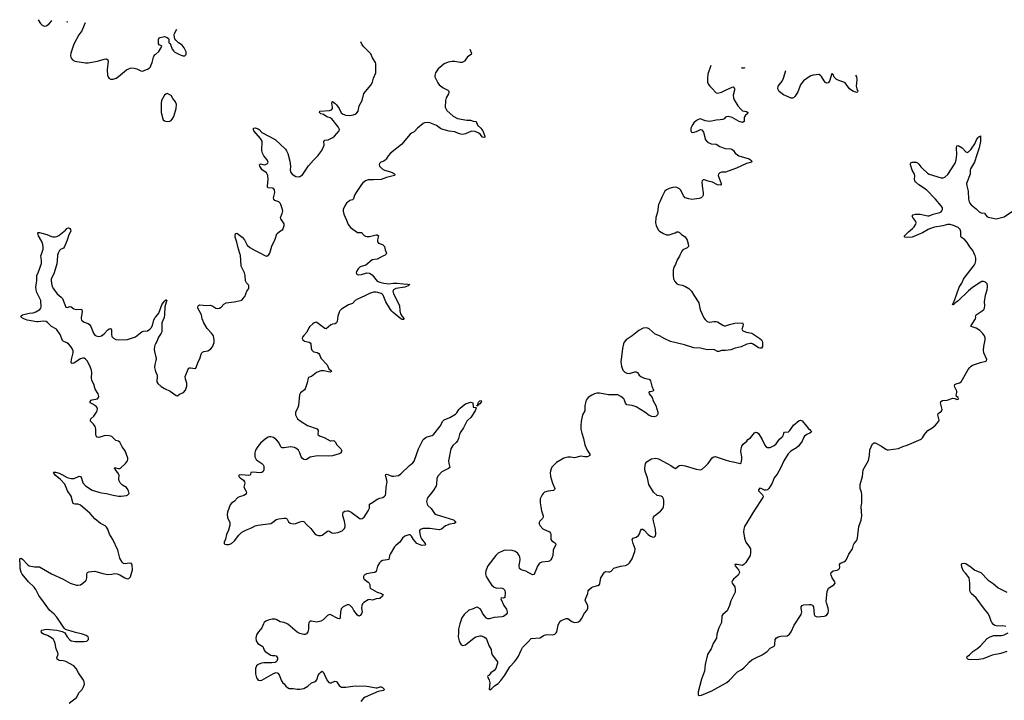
# Model space of a CAD drawing. Header units: inches. Extents: x 1246200 to 1417275, y 606399 to 671266.
# Tile 48 of 63: x 1357927 to 1372913, y 653226 to 663580. Entities that reach past the tile are written whole.
import ezdxf

# ---------------------------------------------------------------- set-up
doc = ezdxf.new("R2010")
doc.units = ezdxf.units.IN
doc.header["$MEASUREMENT"] = 0
for name, color, linetype in [('B3655', 7, 'Continuous'), ('B3656', 7, 'Continuous'), ('B3665', 7, 'Continuous'), ('B3666', 7, 'Continuous'), ('B3675', 7, 'Continuous'), ('B3676', 7, 'Continuous')]:
    doc.layers.add(name, color=color, linetype=linetype)

msp = doc.modelspace()

# ---------------------------------------------------------------- linework, layer by layer
at = {"layer": 'B3655', "color": 6, "elevation": 900}
for points in [[(1358680, 653180), (1358792, 653268), (1358834, 653346), (1358879, 653390), (1358900, 653430), (1358914, 653470), (1358910, 653510), (1358888, 653548), (1358822, 653642), (1358786, 653710), (1358750, 653750), (1358630, 653818), (1358590, 653828), (1358530, 653833), (1358510, 653840), (1358499, 653850), (1358493, 653870), (1358510, 653930), (1358507, 653947), (1358483, 654010), (1358466, 654090), (1358452, 654130), (1358439, 654150), (1358410, 654178), (1358350, 654214), (1358290, 654234), (1358270, 654247), (1358253, 654270), (1358257, 654290), (1358266, 654294), (1358331, 654309), (1358494, 654294), (1358574, 654274), (1358613, 654253), (1358650, 654190), (1358690, 654146), (1358710, 654132), (1358770, 654118), (1358910, 654119), (1358950, 654126), (1358975, 654150), (1358976, 654170), (1358967, 654190), (1358939, 654210), (1358885, 654230), (1358775, 654255), (1358710, 654280), (1358637, 654297), (1358623, 654303), (1358603, 654323), (1358490, 654490), (1358450, 654535), (1358379, 654599), (1358302, 654702), (1358220, 654820), (1358172, 654910), (1358147, 654947), (1358062, 655030), (1357965, 655145), (1357950, 655175), (1357936, 655230), (1357936, 655296), (1357927, 655353), (1357930, 655378), (1357950, 655387), (1357970, 655373), (1358044, 655290), (1358070, 655270), (1358150, 655254), (1358210, 655258), (1358230, 655254), (1358412, 655150), (1358590, 655067), (1358693, 655010), (1358790, 654978), (1358810, 654976), (1358850, 654984), (1358890, 655007), (1358930, 655042), (1358936, 655050), (1358948, 655090), (1358950, 655152), (1358959, 655170), (1358980, 655181), (1359070, 655189), (1359190, 655156), (1359270, 655140), (1359330, 655143), (1359370, 655156), (1359410, 655151), (1359450, 655135), (1359528, 655088), (1359570, 655074), (1359590, 655079), (1359615, 655105), (1359642, 655210), (1359641, 655281), (1359629, 655309), (1359595, 655314), (1359530, 655302), (1359508, 655308), (1359485, 655325), (1359453, 655390), (1359420, 655510), (1359346, 655670), (1359295, 655755), (1359267, 655830), (1359250, 655859), (1359230, 655878), (1359158, 655918), (1359069, 655989), (1358998, 656070), (1358850, 656193), (1358827, 656207), (1358810, 656211), (1358769, 656210), (1358753, 656213), (1358742, 656222), (1358735, 656235), (1358711, 656330), (1358654, 656414), (1358613, 656513), (1358550, 656586), (1358468, 656650), (1358440, 656690), (1358446, 656694), (1358470, 656694), (1358530, 656679), (1358570, 656662), (1358650, 656616), (1358710, 656600), (1358758, 656602), (1358830, 656634), (1358850, 656632), (1358867, 656607), (1358890, 656532), (1358928, 656490), (1359030, 656424), (1359130, 656390), (1359170, 656380), (1359250, 656373), (1359350, 656346), (1359430, 656333), (1359470, 656333), (1359550, 656344), (1359574, 656350), (1359595, 656370), (1359585, 656410), (1359563, 656450), (1359550, 656463), (1359490, 656500), (1359456, 656536), (1359443, 656563), (1359437, 656590), (1359441, 656650), (1359433, 656670), (1359382, 656742), (1359371, 656750), (1359374, 656766), (1359381, 656761), (1359390, 656763), (1359430, 656753), (1359450, 656752), (1359463, 656757), (1359536, 656830), (1359569, 656870), (1359575, 656890), (1359575, 656910), (1359530, 657023), (1359484, 657084), (1359450, 657152), (1359430, 657166), (1359390, 657180), (1359330, 657239), (1359289, 657250), (1359233, 657253), (1359210, 657250), (1359130, 657224), (1359108, 657228), (1359091, 657250), (1359087, 657267), (1359086, 657350), (1359078, 657390), (1359050, 657427), (1359006, 657470), (1359003, 657490), (1359012, 657510), (1359053, 657550), (1359096, 657610), (1359105, 657630), (1359110, 657670), (1359096, 657690), (1359070, 657710), (1359041, 657730), (1358999, 657750), (1358998, 657770), (1359016, 657790), (1359030, 657798), (1359110, 657810), (1359126, 657830), (1359130, 657850), (1359122, 657890), (1359077, 657957), (1359054, 658034), (1359027, 658090), (1359021, 658130), (1359024, 658210), (1359019, 658250), (1358994, 658314), (1358953, 658390), (1358930, 658418), (1358910, 658430), (1358890, 658433), (1358850, 658421), (1358750, 658354), (1358727, 658350), (1358717, 658357), (1358712, 658372), (1358716, 658410), (1358743, 658510), (1358741, 658541), (1358731, 658570), (1358703, 658610), (1358668, 658648), (1358645, 658665), (1358590, 658687), (1358578, 658698), (1358542, 658790), (1358488, 658870), (1358410, 658914), (1358350, 658973), (1358330, 658986), (1358290, 658993), (1358210, 658981), (1358190, 658982), (1358038, 659010), (1357988, 659030), (1357955, 659050), (1357942, 659070), (1357970, 659090), (1358070, 659113), (1358130, 659121), (1358170, 659134), (1358231, 659170), (1358248, 659190), (1358254, 659210), (1358246, 659310), (1358230, 659349), (1358186, 659430), (1358176, 659470), (1358174, 659510), (1358187, 659610), (1358186, 659670), (1358190, 659690), (1358215, 659745), (1358257, 659870), (1358260, 659910), (1358251, 659990), (1358255, 660000)], [(1358503, 660000), (1358503, 659997), (1358499, 659910), (1358492, 659868), (1358451, 659730), (1358406, 659630), (1358404, 659610), (1358411, 659569), (1358423, 659523), (1358443, 659483), (1358499, 659410), (1358560, 659360), (1358578, 659338), (1358630, 659209), (1358650, 659201), (1358690, 659216), (1358710, 659213), (1358750, 659182), (1358770, 659175), (1358790, 659172), (1358850, 659178), (1358872, 659172), (1358876, 659136), (1358861, 659050), (1358862, 659030), (1358870, 659010), (1358910, 658979), (1358970, 658956), (1358990, 658942), (1359010, 658910), (1359050, 658810), (1359070, 658783), (1359090, 658770), (1359130, 658761), (1359170, 658770), (1359210, 658799), (1359270, 658863), (1359290, 658877), (1359310, 658880), (1359324, 658864), (1359324, 658790), (1359330, 658761), (1359353, 658733), (1359390, 658715), (1359430, 658711), (1359567, 658713), (1359690, 658753), (1359790, 658836), (1359810, 658842), (1359870, 658848), (1359909, 658870), (1359930, 658890), (1359947, 658930), (1359967, 659013), (1359990, 659050), (1360000, 659062)], [(1360000, 658660), (1359982, 658630), (1359979, 658610), (1359976, 658570), (1359980, 658530), (1360000, 658445)], [(1360000, 658394), (1359985, 658335), (1359980, 658290), (1359987, 658247), (1360000, 658216)]]:
    msp.add_lwpolyline(points, dxfattribs=at)
at = {"layer": 'B3656', "color": 6}
for points, elevation in [([(1358210, 663580), (1358243, 663523), (1358270, 663497), (1358290, 663485), (1358310, 663479), (1358330, 663484), (1358370, 663512), (1358406, 663550), (1358414, 663566)], 1000), ([(1358641, 663551), (1358650, 663548), (1358657, 663550)], 1000), ([(1358922, 663532), (1358885, 663435), (1358872, 663408), (1358827, 663350), (1358750, 663206), (1358704, 663070), (1358699, 663030), (1358704, 663010), (1358713, 662990), (1358730, 662971), (1358766, 662950), (1358930, 662924), (1358970, 662925), (1359110, 662948), (1359210, 662980), (1359250, 662982), (1359267, 662970), (1359272, 662950), (1359256, 662816), (1359264, 662730), (1359271, 662710), (1359287, 662687), (1359314, 662674), (1359350, 662676), (1359393, 662690), (1359430, 662713), (1359550, 662815), (1359610, 662843), (1359630, 662847), (1359670, 662843), (1359710, 662830), (1359770, 662802), (1359790, 662797), (1359810, 662801), (1359830, 662813), (1359870, 662826), (1359896, 662844), (1359916, 662864), (1359930, 662894), (1359944, 662930), (1359962, 663010), (1359970, 663026), (1359990, 663049), (1360000, 663057)], 1000), ([(1358255, 660000), (1358282, 660090), (1358283, 660123), (1358279, 660159), (1358264, 660204), (1358214, 660290), (1358206, 660314), (1358205, 660336), (1358210, 660341), (1358230, 660342), (1358339, 660310), (1358410, 660279), (1358430, 660274), (1358466, 660274), (1358490, 660279), (1358523, 660297), (1358623, 660377), (1358650, 660407), (1358670, 660411), (1358690, 660403), (1358701, 660390), (1358705, 660370), (1358699, 660350), (1358674, 660306), (1358650, 660227), (1358610, 660128), (1358594, 660106), (1358550, 660082), (1358533, 660067), (1358510, 660030), (1358503, 660000)], 900)]:
    msp.add_lwpolyline(points, dxfattribs=dict(at, elevation=elevation))
at = {"layer": 'B3665', "color": 6}
for points, elevation in [([(1360000, 658216), (1360019, 658170), (1360021, 658139), (1360014, 658090), (1360015, 658070), (1360027, 658047), (1360079, 657999), (1360130, 657968), (1360215, 657930), (1360310, 657861), (1360330, 657858), (1360359, 657881), (1360419, 657910), (1360450, 657945), (1360473, 658007), (1360471, 658049), (1360451, 658110), (1360446, 658150), (1360490, 658261), (1360503, 658277), (1360517, 658283), (1360530, 658285), (1360590, 658272), (1360610, 658281), (1360650, 658387), (1360670, 658419), (1360689, 658490), (1360698, 658510), (1360710, 658523), (1360728, 658532), (1360790, 658543), (1360830, 658566), (1360859, 658601), (1360885, 658670), (1360888, 658712), (1360876, 658770), (1360847, 658810), (1360781, 658881), (1360729, 658969), (1360706, 659030), (1360692, 659092), (1360640, 659190), (1360639, 659210), (1360647, 659230), (1360670, 659240), (1360770, 659234), (1360830, 659236), (1360864, 659224), (1360910, 659189), (1360936, 659184), (1360968, 659190), (1360995, 659205), (1361034, 659250), (1361069, 659270), (1361190, 659287), (1361290, 659306), (1361307, 659313), (1361330, 659336), (1361353, 659370), (1361385, 659450), (1361412, 659490), (1361413, 659530), (1361403, 659550), (1361377, 659577), (1361366, 659606), (1361361, 659690), (1361350, 659730), (1361299, 659830), (1361286, 660000)], 900), ([(1363487, 660000), (1363474, 659990), (1363370, 659938), (1363290, 659928), (1363195, 659845), (1363110, 659818), (1363098, 659810), (1363078, 659790), (1363053, 659750), (1363048, 659730), (1363056, 659710), (1363070, 659701), (1363090, 659696), (1363130, 659703), (1363210, 659728), (1363250, 659724), (1363290, 659697), (1363370, 659603), (1363406, 659586), (1363470, 659572), (1363544, 659564), (1363610, 659572), (1363670, 659571), (1363770, 659559), (1363836, 659556), (1363867, 659550), (1363855, 659545), (1363841, 659530), (1363789, 659510), (1363650, 659489), (1363614, 659470), (1363608, 659450), (1363617, 659410), (1363709, 659230), (1363711, 659150), (1363724, 659104), (1363746, 659066), (1363779, 659030), (1363770, 659021), (1363750, 659020), (1363730, 659027), (1363610, 659123), (1363590, 659144), (1363570, 659171), (1363502, 659290), (1363457, 659390), (1363444, 659404), (1363430, 659415), (1363380, 659430), (1363350, 659435), (1363310, 659435), (1363250, 659416), (1363181, 659379), (1363068, 659330), (1363033, 659307), (1362990, 659264), (1362930, 659240), (1362825, 659175), (1362801, 659150), (1362790, 659130), (1362771, 659070), (1362758, 658990), (1362750, 658970), (1362730, 658953), (1362690, 658947), (1362664, 658936), (1362590, 658879), (1362570, 658884), (1362450, 658975), (1362437, 658977), (1362410, 658968), (1362390, 658954), (1362345, 658910), (1362330, 658890), (1362296, 658824), (1362250, 658777), (1362231, 658750), (1362227, 658730), (1362234, 658710), (1362264, 658690), (1362333, 658673), (1362350, 658663), (1362358, 658650), (1362363, 658583), (1362375, 658550), (1362392, 658532), (1362405, 658525), (1362455, 658515), (1362481, 658501), (1362489, 658489), (1362512, 658430), (1362605, 658330), (1362634, 658270), (1362658, 658250), (1362672, 658230), (1362650, 658220), (1362557, 658237), (1362510, 658237), (1362446, 658214), (1362370, 658153), (1362323, 658137), (1362315, 658125), (1362304, 658056), (1362270, 657964), (1362261, 657950), (1362199, 657901), (1362185, 657875), (1362170, 657710), (1362156, 657664), (1362127, 657610), (1362123, 657590), (1362126, 657570), (1362143, 657530), (1362157, 657510), (1362210, 657465), (1362305, 657405), (1362457, 657357), (1362468, 657330), (1362467, 657270), (1362488, 657250), (1362562, 657222), (1362650, 657175), (1362670, 657171), (1362710, 657176), (1362720, 657170), (1362730, 657159), (1362752, 657110), (1362813, 657053), (1362823, 657030), (1362824, 657010), (1362812, 656988), (1362790, 656975), (1362690, 656945), (1362630, 656941), (1362470, 656945), (1362430, 656941), (1362350, 656923), (1362290, 656891), (1362270, 656885), (1362250, 656888), (1362230, 656903), (1362211, 656931), (1362192, 656990), (1362170, 657030), (1362130, 657063), (1362110, 657072), (1362050, 657082), (1361950, 657066), (1361926, 657066), (1361911, 657071), (1361900, 657080), (1361870, 657146), (1361834, 657190), (1361790, 657224), (1361750, 657235), (1361730, 657234), (1361710, 657229), (1361670, 657205), (1361590, 657136), (1361550, 657088), (1361514, 657030), (1361504, 656990), (1361508, 656928), (1361524, 656890), (1361550, 656868), (1361613, 656830), (1361633, 656810), (1361642, 656790), (1361645, 656750), (1361643, 656730), (1361632, 656708), (1361610, 656693), (1361570, 656685), (1361490, 656697), (1361448, 656692), (1361443, 656690), (1361438, 656662), (1361431, 656649), (1361410, 656646), (1361306, 656654), (1361261, 656650), (1361261, 656630), (1361280, 656610), (1361333, 656573), (1361349, 656550), (1361352, 656530), (1361337, 656470), (1361369, 656410), (1361377, 656390), (1361376, 656370), (1361364, 656356), (1361340, 656340), (1361270, 656322), (1361247, 656310), (1361190, 656251), (1361150, 656225), (1361130, 656199), (1361088, 656090), (1361083, 656050), (1361090, 656005), (1361125, 655930), (1361124, 655890), (1361106, 655814), (1361077, 655750), (1361061, 655679), (1361040, 655630), (1361041, 655610), (1361050, 655599), (1361075, 655596), (1361110, 655597), (1361150, 655610), (1361198, 655650), (1361261, 655739), (1361310, 655784), (1361370, 655815), (1361466, 655854), (1361510, 655879), (1361550, 655892), (1361670, 655904), (1361750, 655917), (1361775, 655930), (1361830, 655975), (1361870, 655989), (1361950, 655997), (1361976, 655996), (1361990, 655991), (1362000, 655981), (1362020, 655941), (1362041, 655921), (1362090, 655911), (1362130, 655916), (1362190, 655941), (1362230, 655952), (1362250, 655946), (1362295, 655895), (1362358, 655838), (1362420, 655760), (1362442, 655742), (1362470, 655732), (1362510, 655732), (1362530, 655740), (1362610, 655799), (1362630, 655804), (1362676, 655776), (1362710, 655768), (1362770, 655779), (1362834, 655806), (1362857, 655823), (1362870, 655840), (1362880, 655870), (1362882, 655890), (1362872, 655950), (1362845, 656030), (1362844, 656056), (1362852, 656088), (1362877, 656103), (1362910, 656110), (1362930, 656109), (1362970, 656088), (1363110, 655989), (1363137, 655990), (1363168, 656010), (1363231, 656110), (1363251, 656149), (1363250, 656210), (1363310, 656244), (1363370, 656288), (1363410, 656303), (1363454, 656310), (1363481, 656330), (1363494, 656346), (1363501, 656379), (1363507, 656467), (1363520, 656550), (1363517, 656577), (1363499, 656630), (1363496, 656650), (1363501, 656659), (1363510, 656664), (1363530, 656662), (1363590, 656637), (1363614, 656634), (1363690, 656646), (1363730, 656672), (1363862, 656798), (1363910, 656837), (1363930, 656862), (1363999, 657050), (1364070, 657192), (1364110, 657226), (1364130, 657236), (1364205, 657255), (1364230, 657275), (1364325, 657395), (1364368, 657470), (1364390, 657493), (1364472, 657528), (1364559, 657581), (1364579, 657601), (1364610, 657648), (1364630, 657670), (1364690, 657723), (1364710, 657734), (1364790, 657761), (1364822, 657750), (1364830, 657685), (1364870, 657679), (1364875, 657675), (1364859, 657630), (1364795, 657530), (1364746, 657490), (1364730, 657470), (1364681, 657370), (1364636, 657304), (1364622, 657270), (1364608, 657210), (1364590, 657172), (1364572, 657148), (1364520, 657100), (1364490, 657050), (1364455, 656870), (1364457, 656830), (1364474, 656770), (1364455, 656750), (1364350, 656700), (1364297, 656643), (1364277, 656603), (1364271, 656511), (1364266, 656490), (1364230, 656430), (1364180, 656360), (1364150, 656327), (1364129, 656290), (1364119, 656250), (1364128, 656210), (1364140, 656190), (1364190, 656142), (1364242, 656070), (1364268, 656050), (1364529, 655970), (1364552, 655950), (1364563, 655930), (1364542, 655918), (1364475, 655905), (1364410, 655881), (1364345, 655830), (1364310, 655817), (1364170, 655841), (1364070, 655837), (1364037, 655830), (1364020, 655820), (1364010, 655810), (1364011, 655790), (1364028, 655712), (1364043, 655683), (1364096, 655610), (1364104, 655590), (1364094, 655586), (1364050, 655580), (1363970, 655613), (1363920, 655670), (1363890, 655721), (1363870, 655741), (1363850, 655744), (1363790, 655723), (1363755, 655690), (1363714, 655630), (1363650, 655582), (1363630, 655559), (1363564, 655450), (1363556, 655430), (1363552, 655388), (1363544, 655370), (1363519, 655361), (1363449, 655351), (1363424, 655336), (1363404, 655316), (1363374, 655266), (1363350, 655183), (1363330, 655169), (1363290, 655167), (1363207, 655150), (1363170, 655130), (1363158, 655110), (1363158, 655090), (1363170, 655070), (1363230, 655025), (1363247, 655007), (1363255, 654990), (1363254, 654950), (1363259, 654930), (1363370, 654869), (1363432, 654850), (1363457, 654830), (1363448, 654810), (1363410, 654776), (1363350, 654770), (1363310, 654753), (1363290, 654749), (1363250, 654758), (1363230, 654755), (1363165, 654715), (1363146, 654694), (1363132, 654668), (1363129, 654630), (1363139, 654570), (1363130, 654542), (1363110, 654518), (1363090, 654508), (1363070, 654519), (1363012, 654590), (1362992, 654632), (1362977, 654650), (1362950, 654673), (1362930, 654680), (1362910, 654680), (1362851, 654649), (1362821, 654619), (1362808, 654570), (1362806, 654490), (1362804, 654476), (1362795, 654465), (1362770, 654468), (1362650, 654530), (1362630, 654526), (1362610, 654514), (1362548, 654452), (1362510, 654428), (1362450, 654416), (1362370, 654431), (1362350, 654428), (1362328, 654410), (1362323, 654370), (1362324, 654310), (1362313, 654266), (1362290, 654238), (1362270, 654228), (1362250, 654226), (1362190, 654242), (1362150, 654262), (1362010, 654383), (1361990, 654396), (1361950, 654410), (1361890, 654421), (1361830, 654455), (1361810, 654461), (1361770, 654460), (1361710, 654445), (1361671, 654429), (1361649, 654410), (1361636, 654390), (1361613, 654330), (1361560, 654270), (1361530, 654223), (1361520, 654170), (1361527, 654130), (1361552, 654090), (1361627, 654047), (1361647, 653990), (1361665, 653970), (1361750, 653911), (1361773, 653907), (1361810, 653910), (1361830, 653902), (1361851, 653871), (1361852, 653850), (1361840, 653820), (1361831, 653809), (1361817, 653803), (1361765, 653795), (1361644, 653796), (1361608, 653792), (1361556, 653770), (1361533, 653750), (1361517, 653710), (1361515, 653630), (1361532, 653570), (1361545, 653545), (1361559, 653530), (1361586, 653526), (1361610, 653532), (1361790, 653636), (1361830, 653648), (1361845, 653645), (1361858, 653638), (1361875, 653615), (1361910, 653521), (1361930, 653491), (1361950, 653478), (1361980, 653440), (1362001, 653421), (1362030, 653408), (1362090, 653404), (1362150, 653393), (1362190, 653393), (1362250, 653408), (1362310, 653442), (1362366, 653494), (1362430, 653513), (1362450, 653535), (1362470, 653604), (1362483, 653630), (1362510, 653656), (1362530, 653669), (1362550, 653650), (1362590, 653557), (1362610, 653520), (1362630, 653497), (1362650, 653490), (1362670, 653492), (1362723, 653517), (1362750, 653511), (1362789, 653449), (1362810, 653434), (1362827, 653427), (1362890, 653424), (1363032, 653448), (1363210, 653440), (1363350, 653417), (1363370, 653418), (1363412, 653432), (1363430, 653431), (1363450, 653419), (1363479, 653390), (1363463, 653377), (1363381, 653359), (1363185, 653275), (1363161, 653259), (1363119, 653210)], 900), ([(1361648, 660000), (1361670, 659988), (1361690, 659984), (1361710, 659997), (1361712, 660000)], 900), ([(1367977, 660000), (1367970, 659984), (1367935, 659925), (1367910, 659857), (1367883, 659817), (1367873, 659767), (1367873, 659690), (1367878, 659638), (1367898, 659598), (1367930, 659564), (1367953, 659553), (1368010, 659543), (1368050, 659528), (1368110, 659490), (1368151, 659450), (1368187, 659387), (1368264, 659270), (1368279, 659190), (1368290, 659156), (1368342, 659042), (1368358, 659018), (1368390, 658990), (1368410, 658982), (1368430, 658980), (1368490, 658990), (1368530, 658989), (1368550, 658982), (1368630, 658931), (1368650, 658923), (1368670, 658922), (1368730, 658945), (1368810, 658965), (1368930, 658970), (1368941, 658950), (1368935, 658910), (1368919, 658870), (1368926, 658850), (1368986, 658826), (1369070, 658810), (1369190, 658730), (1369215, 658710), (1369230, 658690), (1369235, 658670), (1369231, 658650), (1369231, 658609), (1369215, 658585), (1369190, 658582), (1369170, 658588), (1369090, 658646), (1369070, 658654), (1369050, 658655), (1368996, 658644), (1368910, 658604), (1368815, 658585), (1368750, 658558), (1368670, 658547), (1368610, 658545), (1368570, 658533), (1368550, 658534), (1368514, 658554), (1368490, 658561), (1368390, 658559), (1368290, 658582), (1368187, 658587), (1368047, 658633), (1367830, 658683), (1367744, 658724), (1367665, 658770), (1367598, 658798), (1367510, 658875), (1367470, 658894), (1367414, 658886), (1367350, 658854), (1367250, 658769), (1367160, 658710), (1367127, 658673), (1367115, 658650), (1367102, 658578), (1367076, 658370), (1367086, 658310), (1367108, 658250), (1367136, 658216), (1367170, 658200), (1367210, 658199), (1367290, 658221), (1367310, 658224), (1367320, 658220), (1367332, 658212), (1367357, 658170), (1367382, 658150), (1367430, 658126), (1367507, 658110), (1367520, 658100), (1367528, 658088), (1367547, 658007), (1367574, 657946), (1367567, 657930), (1367530, 657917), (1367510, 657917), (1367501, 657910), (1367507, 657890), (1367553, 657833), (1367570, 657780), (1367608, 657710), (1367641, 657610), (1367640, 657590), (1367633, 657570), (1367612, 657548), (1367590, 657539), (1367550, 657543), (1367510, 657560), (1367443, 657610), (1367310, 657691), (1367250, 657710), (1367170, 657722), (1367150, 657744), (1367133, 657790), (1367120, 657810), (1367075, 657850), (1367030, 657872), (1366990, 657875), (1366890, 657872), (1366750, 657900), (1366710, 657899), (1366674, 657890), (1366635, 657870), (1366581, 657830), (1366547, 657790), (1366531, 657710), (1366529, 657630), (1366495, 657570), (1366472, 657468), (1366467, 657407), (1366469, 657350), (1366482, 657290), (1366510, 657210), (1366530, 657110), (1366564, 657030), (1366604, 656970), (1366605, 656950), (1366570, 656930), (1366530, 656929), (1366470, 656939), (1366370, 656913), (1366310, 656926), (1366270, 656926), (1366210, 656910), (1366096, 656844), (1366026, 656774), (1366014, 656746), (1366001, 656690), (1366005, 656630), (1366034, 656530), (1366071, 656450), (1366067, 656433), (1366050, 656420), (1365970, 656409), (1365916, 656390), (1365894, 656370), (1365880, 656350), (1365850, 656290), (1365849, 656230), (1365869, 656110), (1365893, 656030), (1365893, 656010), (1365882, 655990), (1365844, 655950), (1365835, 655930), (1365834, 655910), (1365850, 655878), (1365890, 655836), (1365993, 655790), (1366007, 655770), (1366010, 655750), (1366010, 655670), (1366025, 655650), (1366066, 655626), (1366084, 655610), (1366086, 655590), (1366065, 655555), (1366047, 655510), (1366043, 655430), (1366025, 655390), (1366010, 655365), (1365990, 655344), (1365970, 655336), (1365872, 655328), (1365840, 655310), (1365810, 655265), (1365770, 655166), (1365750, 655141), (1365730, 655136), (1365631, 655191), (1365558, 655210), (1365535, 655230), (1365531, 655270), (1365542, 655370), (1365539, 655410), (1365531, 655430), (1365510, 655458), (1365474, 655490), (1365425, 655505), (1365328, 655512), (1365296, 655504), (1365210, 655463), (1365174, 655430), (1365054, 655270), (1365022, 655198), (1365016, 655150), (1365029, 655110), (1365076, 655030), (1365110, 654985), (1365150, 654945), (1365190, 654932), (1365250, 654937), (1365270, 654933), (1365290, 654922), (1365306, 654906), (1365313, 654890), (1365315, 654870), (1365313, 654790), (1365290, 654780), (1365254, 654786), (1365248, 654772), (1365296, 654670), (1365334, 654610), (1365347, 654570), (1365344, 654550), (1365329, 654530), (1365290, 654502), (1365270, 654497), (1365150, 654486), (1365070, 654464), (1365050, 654467), (1365030, 654478), (1364995, 654515), (1364971, 654551), (1364950, 654598), (1364935, 654615), (1364890, 654641), (1364870, 654637), (1364830, 654617), (1364765, 654595), (1364690, 654530), (1364658, 654482), (1364626, 654390), (1364608, 654310), (1364607, 654250), (1364600, 654190), (1364616, 654130), (1364630, 654097), (1364648, 654070), (1364670, 654060), (1364710, 654070), (1364740, 654090), (1364844, 654176), (1364869, 654191), (1364930, 654207), (1364950, 654207), (1364993, 654193), (1365018, 654178), (1365034, 654154), (1365072, 654050), (1365101, 654001), (1365108, 653950), (1365118, 653918), (1365197, 653810), (1365200, 653790), (1365172, 653708), (1365150, 653681), (1365097, 653643), (1365070, 653606), (1365050, 653598), (1365045, 653590), (1365073, 653533), (1365085, 653490), (1365073, 653393), (1365085, 653385), (1365110, 653401), (1365156, 653444), (1365210, 653482), (1365250, 653526), (1365310, 653607), (1365385, 653735), (1365460, 653810), (1365491, 653850), (1365521, 653899), (1365559, 653990), (1365582, 654030), (1365630, 654082), (1365667, 654113), (1365710, 654164), (1365850, 654176), (1365898, 654210), (1365930, 654223), (1365967, 654227), (1366030, 654222), (1366070, 654233), (1366093, 654250), (1366103, 654270), (1366123, 654370), (1366150, 654424), (1366170, 654439), (1366245, 654470), (1366271, 654471), (1366330, 654426), (1366370, 654411), (1366410, 654413), (1366430, 654420), (1366458, 654442), (1366476, 654464), (1366523, 654550), (1366558, 654590), (1366574, 654630), (1366576, 654670), (1366542, 654722), (1366535, 654750), (1366542, 654778), (1366573, 654850), (1366579, 654890), (1366590, 654908), (1366630, 654942), (1366650, 654951), (1366727, 654973), (1366750, 654990), (1366756, 655004), (1366771, 655090), (1366830, 655173), (1366840, 655180), (1366850, 655186), (1366890, 655179), (1366910, 655180), (1366930, 655193), (1366970, 655235), (1367070, 655268), (1367150, 655277), (1367190, 655295), (1367210, 655315), (1367250, 655379), (1367292, 655490), (1367293, 655530), (1367262, 655610), (1367251, 655670), (1367264, 655690), (1367312, 655708), (1367345, 655735), (1367360, 655760), (1367374, 655806), (1367390, 655828), (1367410, 655830), (1367430, 655816), (1367490, 655748), (1367530, 655721), (1367570, 655708), (1367590, 655714), (1367604, 655730), (1367607, 655753), (1367605, 655830), (1367575, 655950), (1367570, 655990), (1367576, 656010), (1367591, 656030), (1367679, 656101), (1367714, 656146), (1367725, 656170), (1367732, 656208), (1367731, 656269), (1367727, 656290), (1367710, 656319), (1367690, 656329), (1367630, 656344), (1367574, 656390), (1367504, 656510), (1367482, 656610), (1367447, 656707), (1367442, 656750), (1367445, 656795), (1367453, 656827), (1367470, 656852), (1367490, 656870), (1367542, 656898), (1367610, 656911), (1367650, 656898), (1367783, 656830), (1367838, 656798), (1367890, 656760), (1367910, 656753), (1367962, 656798), (1367997, 656803), (1368054, 656794), (1368223, 656743), (1368287, 656733), (1368316, 656744), (1368367, 656790), (1368404, 656830), (1368467, 656913), (1368490, 656930), (1368510, 656937), (1368662, 656882), (1368730, 656864), (1368811, 656851), (1368892, 656828), (1368910, 656837), (1368920, 656890), (1368918, 656930), (1368903, 657010), (1368907, 657050), (1368918, 657090), (1368940, 657120), (1368994, 657170), (1369010, 657193), (1369050, 657219), (1369110, 657296), (1369130, 657304), (1369150, 657298), (1369170, 657286), (1369230, 657194), (1369268, 657108), (1369285, 657085), (1369310, 657072), (1369350, 657074), (1369410, 657102), (1369442, 657130), (1369490, 657201), (1369530, 657233), (1369545, 657250), (1369559, 657290), (1369570, 657307), (1369631, 657310), (1369650, 657329), (1369707, 657413), (1369790, 657482), (1369810, 657488), (1369837, 657477), (1369930, 657365), (1369969, 657330), (1369977, 657310), (1369954, 657290), (1369910, 657272), (1369874, 657246), (1369861, 657230), (1369836, 657170), (1369780, 657090), (1369752, 657068), (1369663, 657017), (1369623, 656977), (1369555, 656870), (1369510, 656770), (1369455, 656665), (1369409, 656610), (1369378, 656530), (1369330, 656446), (1369310, 656427), (1369290, 656421), (1369265, 656425), (1369210, 656450), (1369190, 656451), (1369171, 656430), (1369174, 656410), (1369234, 656350), (1369242, 656330), (1369238, 656310), (1369110, 656120), (1368959, 655870), (1368948, 655830), (1368946, 655790), (1368957, 655690), (1368979, 655630), (1369037, 655557), (1369050, 655530), (1369051, 655470), (1369044, 655430), (1368978, 655322), (1368950, 655291), (1368930, 655277), (1368849, 655291), (1368813, 655290), (1368816, 655270), (1368868, 655210), (1368880, 655190), (1368882, 655170), (1368860, 655130), (1368789, 655070), (1368774, 655050), (1368767, 655030), (1368769, 655010), (1368811, 654950), (1368818, 654910), (1368815, 654870), (1368750, 654738), (1368729, 654670), (1368693, 654587), (1368628, 654532), (1368615, 654510), (1368610, 654410), (1368570, 654330), (1368540, 654230), (1368533, 654170), (1368480, 654090), (1368451, 654010), (1368410, 653950), (1368396, 653924), (1368360, 653770), (1368351, 653670), (1368305, 653550), (1368254, 653354), (1368253, 653310), (1368270, 653299), (1368306, 653306), (1368460, 653370), (1368690, 653497), (1368731, 653530), (1368830, 653641), (1368850, 653658), (1368910, 653690), (1368950, 653719), (1368990, 653758), (1369030, 653805), (1369070, 653840), (1369130, 653874), (1369230, 653917), (1369304, 653970), (1369350, 654017), (1369410, 654050), (1369419, 654070), (1369427, 654150), (1369445, 654175), (1369470, 654189), (1369510, 654200), (1369610, 654209), (1369643, 654230), (1369671, 654269), (1369715, 654370), (1369823, 654530), (1369832, 654570), (1369820, 654630), (1369821, 654650), (1369838, 654670), (1369863, 654677), (1369945, 654685), (1369970, 654683), (1369994, 654674), (1370000, 654663)], 1000), ([(1360000, 659062), (1360044, 659116), (1360090, 659243), (1360110, 659274), (1360138, 659302), (1360150, 659319), (1360158, 659318), (1360167, 659310), (1360156, 659284), (1360137, 659210), (1360131, 659090), (1360125, 659050), (1360091, 658969), (1360088, 658830), (1360081, 658810), (1360040, 658750), (1360014, 658686), (1360000, 658660)], 900), ([(1360000, 658445), (1360003, 658430), (1360004, 658410), (1360000, 658394)], 900)]:
    msp.add_lwpolyline(points, dxfattribs=dict(at, elevation=elevation))
at = {"layer": 'B3665', "color": 6, "elevation": 900}
msp.add_lwpolyline([(1364910, 657714), (1364902, 657718), (1364905, 657710), (1364893, 657707), (1364890, 657699), (1364885, 657710), (1364900, 657721), (1364903, 657750), (1364910, 657763), (1364930, 657782), (1364950, 657787), (1364954, 657774), (1364950, 657763), (1364930, 657738), (1364913, 657727)], close=True, dxfattribs=at)
at = {"layer": 'B3666', "color": 6}
for points, elevation in [([(1360000, 663057), (1360045, 663095), (1360092, 663170), (1360084, 663184), (1360050, 663199), (1360041, 663210), (1360037, 663230), (1360040, 663280), (1360050, 663302), (1360066, 663310), (1360130, 663322), (1360170, 663311), (1360190, 663295), (1360197, 663277), (1360196, 663230), (1360215, 663215), (1360222, 663202), (1360250, 663130), (1360270, 663105), (1360290, 663088), (1360350, 663053), (1360410, 663028), (1360438, 663030), (1360462, 663050), (1360463, 663090), (1360430, 663153), (1360401, 663190), (1360346, 663230), (1360301, 663270), (1360288, 663288), (1360281, 663310), (1360278, 663350), (1360282, 663370), (1360320, 663437)], 1000), ([(1361712, 660000), (1361733, 660030), (1361766, 660134), (1361817, 660243), (1361839, 660321), (1361881, 660359), (1361931, 660389), (1361953, 660450), (1361950, 660476), (1361900, 660550), (1361898, 660570), (1361923, 660630), (1361930, 660670), (1361923, 660710), (1361902, 660770), (1361890, 660790), (1361870, 660808), (1361823, 660823), (1361810, 660831), (1361794, 660850), (1361788, 660872), (1361810, 660950), (1361803, 660990), (1361790, 661010), (1361776, 661016), (1361710, 661022), (1361698, 661030), (1361697, 661050), (1361710, 661150), (1361702, 661210), (1361682, 661250), (1361617, 661297), (1361582, 661350), (1361577, 661370), (1361581, 661379), (1361590, 661385), (1361650, 661374), (1361670, 661376), (1361699, 661390), (1361707, 661410), (1361691, 661450), (1361642, 661510), (1361621, 661550), (1361613, 661590), (1361618, 661730), (1361592, 661772), (1361491, 661890), (1361483, 661910), (1361486, 661930), (1361513, 661933), (1361559, 661919), (1361571, 661911), (1361610, 661864), (1361816, 661756), (1361970, 661609), (1361987, 661587), (1362006, 661546), (1362038, 661430), (1362048, 661350), (1362044, 661290), (1362054, 661254), (1362074, 661230), (1362130, 661196), (1362170, 661189), (1362190, 661194), (1362230, 661222), (1362325, 661355), (1362398, 661442), (1362466, 661510), (1362527, 661590), (1362559, 661670), (1362556, 661730), (1362561, 661739), (1362570, 661745), (1362620, 661750), (1362694, 661790), (1362720, 661810), (1362789, 661891), (1362793, 661910), (1362772, 661950), (1362680, 662070), (1362650, 662087), (1362603, 662103), (1362550, 662135), (1362511, 662150), (1362490, 662170), (1362493, 662187), (1362642, 662198), (1362672, 662208), (1362686, 662230), (1362688, 662250), (1362679, 662310), (1362684, 662330), (1362690, 662333), (1362730, 662304), (1362750, 662283), (1362787, 662230), (1362822, 662162), (1362850, 662140), (1362890, 662125), (1362950, 662122), (1363001, 662130), (1363035, 662145), (1363058, 662162), (1363077, 662190), (1363095, 662270), (1363140, 662350), (1363165, 662455), (1363270, 662585), (1363297, 662630), (1363312, 662690), (1363345, 662770), (1363347, 662907), (1363342, 662930), (1363298, 662998), (1363270, 663059), (1363165, 663165), (1363139, 663199), (1363117, 663245)], 900), ([(1364780, 663131), (1364780, 663130), (1364803, 663070), (1364800, 663050), (1364743, 663017), (1364696, 662950), (1364660, 662930), (1364630, 662926), (1364550, 662944), (1364510, 662945), (1364450, 662934), (1364390, 662909), (1364350, 662880), (1364298, 662830), (1364258, 662770), (1364243, 662730), (1364247, 662710), (1364290, 662621), (1364311, 662591), (1364370, 662544), (1364444, 662510), (1364458, 662490), (1364457, 662470), (1364451, 662450), (1364416, 662390), (1364407, 662350), (1364405, 662250), (1364411, 662230), (1364430, 662198), (1364525, 662110), (1364590, 662075), (1364731, 662051), (1364790, 662049), (1364830, 662038), (1364873, 662033), (1364893, 661973), (1364945, 661930), (1364976, 661890), (1365009, 661810), (1365008, 661792), (1364990, 661786), (1364970, 661794), (1364937, 661837), (1364916, 661856), (1364859, 661879), (1364810, 661883), (1364770, 661870), (1364710, 661841), (1364670, 661835), (1364639, 661839), (1364607, 661847), (1364550, 661874), (1364465, 661885), (1364350, 661915), (1364330, 661924), (1364271, 661971), (1364170, 662010), (1364130, 662016), (1364090, 662009), (1364070, 661998), (1363982, 661930), (1363930, 661872), (1363890, 661853), (1363870, 661837), (1363740, 661679), (1363569, 661550), (1363533, 661510), (1363504, 661456), (1363490, 661442), (1363470, 661428), (1363425, 661410), (1363403, 661390), (1363399, 661370), (1363405, 661350), (1363444, 661310), (1363479, 661290), (1363570, 661265), (1363606, 661250), (1363635, 661230), (1363634, 661210), (1363510, 661178), (1363430, 661151), (1363310, 661143), (1363230, 661143), (1363189, 661130), (1363150, 661098), (1363130, 661074), (1363046, 660950), (1363025, 660910), (1363008, 660852), (1362990, 660839), (1362950, 660827), (1362903, 660790), (1362875, 660750), (1362851, 660690), (1362849, 660669), (1362861, 660621), (1362903, 660530), (1362926, 660466), (1362960, 660420), (1363070, 660340), (1363130, 660341), (1363170, 660299), (1363190, 660285), (1363210, 660280), (1363250, 660282), (1363350, 660308), (1363370, 660307), (1363387, 660290), (1363372, 660230), (1363371, 660210), (1363376, 660196), (1363390, 660181), (1363450, 660158), (1363466, 660146), (1363477, 660130), (1363490, 660079), (1363510, 660030), (1363500, 660010), (1363487, 660000)], 900), ([(1368444, 662881), (1368402, 662750), (1368394, 662690), (1368397, 662630), (1368412, 662592), (1368430, 662566), (1368470, 662529), (1368516, 662476), (1368530, 662466), (1368550, 662461), (1368610, 662476), (1368670, 662509), (1368770, 662554), (1368790, 662558), (1368795, 662555), (1368807, 662530), (1368807, 662510), (1368785, 662430), (1368789, 662390), (1368801, 662361), (1368856, 662270), (1368910, 662212), (1368930, 662195), (1368990, 662183), (1369010, 662170), (1369002, 662150), (1368974, 662126), (1368958, 662102), (1368953, 662090), (1368954, 662030), (1368930, 662018), (1368876, 662030), (1368770, 662092), (1368710, 662105), (1368678, 662102), (1368670, 662097), (1368650, 662070), (1368630, 662062), (1368590, 662054), (1368530, 662052), (1368430, 662031), (1368361, 662041), (1368291, 662071), (1368270, 662068), (1368230, 662045), (1368190, 662010), (1368170, 661986), (1368150, 661950), (1368144, 661930), (1368144, 661890), (1368150, 661870), (1368170, 661864), (1368230, 661878), (1368290, 661908), (1368310, 661903), (1368333, 661870), (1368365, 661750), (1368398, 661718), (1368450, 661693), (1368530, 661687), (1368584, 661650), (1368635, 661630), (1368670, 661621), (1368750, 661614), (1368768, 661608), (1368790, 661590), (1368819, 661550), (1368850, 661524), (1368875, 661510), (1369030, 661461), (1369050, 661450), (1369070, 661430), (1369065, 661414), (1368990, 661393), (1368839, 661321), (1368710, 661273), (1368670, 661262), (1368610, 661261), (1368581, 661250), (1368564, 661230), (1368560, 661210), (1368604, 661090), (1368603, 661070), (1368590, 661060), (1368550, 661067), (1368470, 661108), (1368404, 661124), (1368350, 661146), (1368330, 661144), (1368314, 661130), (1368308, 661110), (1368318, 661010), (1368332, 660950), (1368329, 660911), (1368317, 660890), (1368297, 660870), (1368270, 660858), (1368157, 660843), (1368110, 660852), (1368058, 660870), (1368030, 660898), (1367990, 660986), (1367970, 661005), (1367930, 661028), (1367910, 661033), (1367870, 661027), (1367810, 661012), (1367771, 660990), (1367748, 660970), (1367722, 660918), (1367699, 660881), (1367672, 660810), (1367650, 660770), (1367635, 660650), (1367609, 660570), (1367604, 660490), (1367613, 660450), (1367645, 660385), (1367664, 660364), (1367725, 660325), (1367770, 660309), (1367810, 660305), (1367902, 660338), (1367930, 660353), (1367950, 660355), (1367970, 660343), (1368001, 660310), (1368055, 660275), (1368072, 660252), (1368085, 660225), (1368108, 660150), (1368108, 660130), (1368087, 660110), (1368022, 660078), (1368003, 660057), (1367977, 660000)], 1000), ([(1368966, 662847), (1368950, 662842), (1368924, 662844), (1368911, 662851)], 1000), ([(1370000, 662734), (1369970, 662725), (1369942, 662710), (1369859, 662650), (1369835, 662625), (1369811, 662589), (1369770, 662484), (1369730, 662416), (1369704, 662390), (1369690, 662384), (1369670, 662384), (1369590, 662423), (1369550, 662437), (1369530, 662450), (1369486, 662486), (1369466, 662530), (1369472, 662570), (1369530, 662646), (1369554, 662690), (1369590, 662806)], 1000), ([(1361286, 660000), (1361285, 660010), (1361259, 660090), (1361234, 660194), (1361207, 660270), (1361204, 660296), (1361210, 660322), (1361213, 660327), (1361230, 660331), (1361312, 660270), (1361347, 660230), (1361391, 660151), (1361430, 660116), (1361510, 660067), (1361593, 660030), (1361648, 660000)], 900)]:
    msp.add_lwpolyline(points, dxfattribs=dict(at, elevation=elevation))
at = {"layer": 'B3666', "color": 6, "elevation": 1000}
msp.add_lwpolyline([(1360170, 662456), (1360150, 662449), (1360129, 662431), (1360087, 662350), (1360079, 662310), (1360080, 662170), (1360103, 662070), (1360110, 662056), (1360130, 662043), (1360170, 662033), (1360210, 662037), (1360230, 662047), (1360250, 662064), (1360274, 662106), (1360310, 662230), (1360313, 662290), (1360297, 662330), (1360259, 662379), (1360230, 662427)], close=True, dxfattribs=at)
at = {"layer": 'B3675', "color": 6}
for points, elevation in [([(1370000, 654663), (1370009, 654649), (1370021, 654530), (1370030, 654510), (1370050, 654500), (1370070, 654497), (1370170, 654507), (1370190, 654512), (1370213, 654527), (1370232, 654550), (1370239, 654590), (1370234, 654630), (1370207, 654707), (1370204, 654730), (1370205, 654785), (1370218, 654882), (1370237, 654930), (1370317, 654983), (1370337, 655010), (1370335, 655030), (1370295, 655090), (1370276, 655130), (1370274, 655150), (1370280, 655170), (1370306, 655194), (1370370, 655208), (1370390, 655218), (1370403, 655230), (1370410, 655250), (1370407, 655290), (1370414, 655306), (1370430, 655317), (1370470, 655330), (1370496, 655350), (1370511, 655370), (1370547, 655450), (1370604, 655530), (1370619, 655590), (1370628, 655610), (1370664, 655650), (1370680, 655690), (1370699, 655870), (1370733, 655967), (1370743, 656030), (1370735, 656170), (1370743, 656230), (1370746, 656350), (1370739, 656390), (1370721, 656450), (1370721, 656510), (1370753, 656630), (1370763, 656730), (1370844, 656876), (1370862, 656950), (1370864, 657036), (1370908, 657130), (1370930, 657144), (1370950, 657142), (1371044, 657090), (1371110, 657046), (1371130, 657038), (1371150, 657036), (1371301, 657059), (1371370, 657088), (1371433, 657107), (1371650, 657200), (1371670, 657218), (1371701, 657270), (1371750, 657328), (1371810, 657368), (1371864, 657410), (1371915, 657470), (1371920, 657490), (1371919, 657510), (1371900, 657570), (1371909, 657591), (1371957, 657623), (1371966, 657650), (1371942, 657750), (1371946, 657774), (1371970, 657788), (1372046, 657794), (1372130, 657820), (1372159, 657819), (1372190, 657802), (1372210, 657806), (1372214, 657810), (1372212, 657830), (1372186, 657846), (1372183, 657870), (1372192, 657908), (1372191, 657929), (1372159, 657990), (1372154, 658010), (1372159, 658030), (1372178, 658042), (1372230, 658057), (1372255, 658070), (1372363, 658257), (1372386, 658290), (1372410, 658310), (1372430, 658322), (1372550, 658367), (1372634, 658386), (1372641, 658390), (1372647, 658410), (1372604, 658510), (1372595, 658550), (1372600, 658610), (1372622, 658710), (1372620, 658740), (1372611, 658770), (1372583, 658810), (1372543, 658850), (1372485, 658885), (1372410, 658910), (1372409, 658929), (1372474, 659030), (1372480, 659050), (1372477, 659070), (1372484, 659090), (1372577, 659150), (1372600, 659170), (1372612, 659190), (1372617, 659230), (1372614, 659290), (1372625, 659390), (1372652, 659470), (1372659, 659510), (1372657, 659537), (1372650, 659559), (1372626, 659586), (1372598, 659598), (1372570, 659595), (1372530, 659574), (1372430, 659506), (1372366, 659454), (1372210, 659302), (1372157, 659263), (1372150, 659250), (1372130, 659243), (1372126, 659246), (1372154, 659306), (1372226, 659510), (1372265, 659570), (1372290, 659630), (1372317, 659670), (1372459, 659850), (1372471, 659870), (1372480, 659910), (1372480, 659950), (1372471, 659990), (1372466, 660000)], 1000), ([(1372938, 654350), (1372890, 654358), (1372810, 654355), (1372770, 654362), (1372750, 654377), (1372725, 654410), (1372711, 654430), (1372686, 654506), (1372662, 654550), (1372611, 654611), (1372483, 654783), (1372409, 654850), (1372391, 654890), (1372387, 654910), (1372388, 655010), (1372377, 655090), (1372321, 655161), (1372290, 655193), (1372266, 655250), (1372261, 655299), (1372272, 655308), (1372307, 655313), (1372330, 655306), (1372410, 655250), (1372466, 655206), (1372557, 655170), (1372670, 655056), (1372743, 655003), (1372818, 654938), (1372950, 654872)], 900), ([(1372950, 653967), (1372860, 653940), (1372730, 653912), (1372590, 653855), (1372490, 653840), (1372370, 653847), (1372359, 653850), (1372350, 653861), (1372344, 653870), (1372347, 653893), (1372383, 653917), (1372432, 653970), (1372510, 654021), (1372550, 654053), (1372650, 654165), (1372690, 654188), (1372750, 654210), (1372870, 654213), (1372910, 654221), (1372970, 654253)], 900)]:
    msp.add_lwpolyline(points, dxfattribs=dict(at, elevation=elevation))
at = {"layer": 'B3676', "color": 6, "elevation": 1000}
for points in [[(1370289, 662760), (1370250, 662644), (1370230, 662621), (1370210, 662614), (1370190, 662623), (1370170, 662648), (1370133, 662713), (1370113, 662733), (1370090, 662744), (1370050, 662743), (1370010, 662737), (1370000, 662734)], [(1370648, 662736), (1370661, 662710), (1370667, 662670), (1370658, 662570), (1370667, 662527), (1370684, 662490), (1370680, 662480), (1370668, 662472), (1370610, 662490), (1370559, 662530), (1370490, 662618), (1370470, 662629), (1370393, 662653), (1370354, 662674), (1370324, 662704), (1370310, 662745), (1370293, 662760)], [(1372466, 660000), (1372433, 660070), (1372386, 660126), (1372346, 660190), (1372310, 660231), (1372259, 660270), (1372252, 660290), (1372253, 660353), (1372240, 660390), (1372210, 660417), (1372142, 660450), (1372090, 660463), (1372050, 660465), (1371977, 660443), (1371850, 660421), (1371790, 660403), (1371753, 660387), (1371670, 660336), (1371510, 660273), (1371446, 660266), (1371398, 660270), (1371394, 660274), (1371393, 660290), (1371455, 660350), (1371518, 660402), (1371541, 660430), (1371565, 660470), (1371572, 660490), (1371568, 660510), (1371519, 660570), (1371513, 660590), (1371525, 660610), (1371561, 660619), (1371630, 660623), (1371750, 660594), (1371770, 660598), (1371830, 660623), (1371930, 660645), (1371950, 660656), (1371963, 660670), (1371972, 660690), (1371970, 660718), (1371953, 660750), (1371868, 660850), (1371730, 660990), (1371613, 661070), (1371568, 661110), (1371553, 661130), (1371548, 661150), (1371553, 661210), (1371548, 661230), (1371512, 661290), (1371486, 661370), (1371485, 661390), (1371490, 661402), (1371510, 661414), (1371570, 661410), (1371590, 661401), (1371610, 661384), (1371641, 661341), (1371662, 661322), (1371746, 661246), (1371770, 661231), (1371950, 661174), (1371984, 661176), (1372010, 661185), (1372055, 661225), (1372163, 661397), (1372181, 661450), (1372193, 661530), (1372185, 661630), (1372190, 661659), (1372210, 661664), (1372270, 661630), (1372327, 661567), (1372350, 661560), (1372370, 661569), (1372410, 661610), (1372463, 661690), (1372490, 661752), (1372510, 661784), (1372530, 661803), (1372537, 661803), (1372550, 661811), (1372550, 661726), (1372533, 661630), (1372494, 661526), (1372459, 661410), (1372400, 661310), (1372396, 661290), (1372396, 661230), (1372340, 661090), (1372342, 661050), (1372364, 660970), (1372367, 660850), (1372376, 660810), (1372386, 660790), (1372410, 660761), (1372483, 660703), (1372530, 660657), (1372562, 660642), (1372610, 660636), (1372645, 660585), (1372670, 660575), (1372790, 660551), (1372870, 660569), (1372910, 660583), (1373070, 660685)]]:
    msp.add_lwpolyline(points, dxfattribs=at)

doc.saveas('drawing.dxf')
